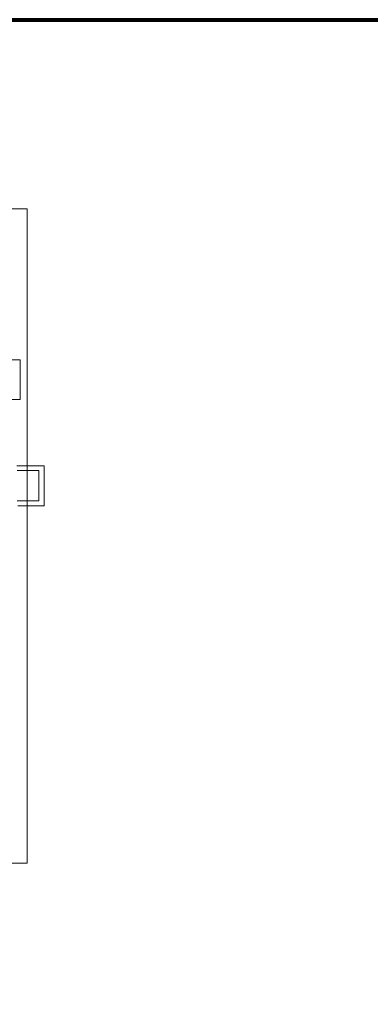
# Model space of a CAD drawing. Extents: x 34439 to 126910, y -74890 to 17912.
# Tile 137 of 144: x 117864 to 119454, y -50689 to -46221. Entities that reach past the tile are written whole.
import ezdxf

# ---------------------------------------------------------------- set-up
doc = ezdxf.new("R2010")
doc.units = 0
doc.header["$MEASUREMENT"] = 0
doc.linetypes.add('Przerywana długa', pattern=[1058333.301544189, 634999.990463, -423333.311081])
doc.layers.add('062', color=62, linetype='Continuous', lineweight=0)
doc.layers.add('_konstrukcja', color=96, linetype='Continuous', lineweight=20)

msp = doc.modelspace()

# ---------------------------------------------------------------- linework, layer by layer
at = {"layer": '062', "linetype": 'Przerywana długa', "flags": 128}
msp.add_lwpolyline([(113697.5, -47078.3), (117897.5, -47078.3), (117897.5, -50048.3), (113697.5, -50048.3)], close=True, dxfattribs=at)
at = {"layer": '_konstrukcja', "ltscale": 50}
for p, q in [((117743.4, -47764.2), (117866.6, -47764.2)), ((117866.6, -47764.2), (117866.6, -47943.8)), ((117866.6, -47943.8), (117741, -47943.8)), ((117850.7, -48245.1), (117976, -48245.1)), ((117976, -48245.1), (117976, -48427.2)), ((117950.4, -48266.6), (117852.8, -48266.6)), ((117950.4, -48403.3), (117950.4, -48266.6)), ((117852.1, -48403.3), (117950.4, -48403.3)), ((117976, -48427.2), (117856.6, -48427.2))]:
    msp.add_line(p, q, dxfattribs=at)
at = {"layer": '_konstrukcja', "lineweight": 80, "ltscale": 50}
msp.add_lwpolyline([(111997.7, -46220.8), (126910.5, -46220.8), (126910.5, -64091.9), (111997.7, -64091.9)], close=True, dxfattribs=at)

doc.saveas('drawing.dxf')
